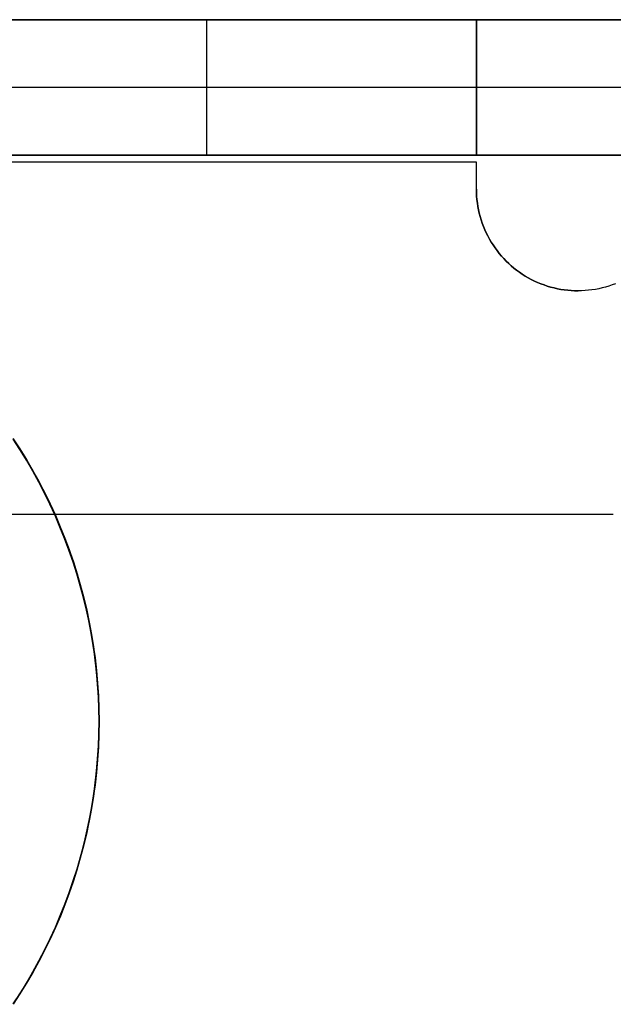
# Model space of a CAD drawing. Header units: millimetres. Extents: x -88 to 88, y -12 to 103.
# Tile 237 of 256: x -38.367 to -37.491, y 17.283 to 18.735. Entities that reach past the tile are written whole.
import ezdxf

# ---------------------------------------------------------------- set-up
doc = ezdxf.new("R2010")
doc.units = ezdxf.units.MM
doc.layers.add('Default', color=7, linetype='Continuous', true_color=0x000000)
doc.layers.add('TOP', color=7, linetype='Continuous', true_color=0xc80000)

msp = doc.modelspace()

# ---------------------------------------------------------------- linework, layer by layer
at = {"layer": 'Default', "color": 254, "true_color": 0xcad1ee}
for points in [[(-41.39317731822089, 18.73518742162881), (-37.69317731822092, 18.73518742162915)], [(-41.39317731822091, 18.73518742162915), (-37.69317731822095, 18.73518742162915)], [(-37.39117731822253, 18.73518742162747), (-38.79117731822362, 18.73518742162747)], [(-38.79117731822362, 18.73518742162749), (-37.39117731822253, 18.73518742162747)], [(-37.39117731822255, 18.73518742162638), (-38.79117731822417, 18.73518742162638)], [(-38.49317731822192, 18.73518742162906), (-37.69317731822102, 18.73518742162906)], [(-38.09117731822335, 18.73518742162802), (-38.09117731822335, 18.53518742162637)], [(-37.69317731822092, 18.73518742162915), (-37.69317731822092, 18.53518742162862)], [(-37.69317731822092, 18.53518742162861), (-37.69317731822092, 18.73518742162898)], [(-37.69317731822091, 18.63518742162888), (-41.39317731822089, 18.63518742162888)], [(-37.39117731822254, 18.63518742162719), (-38.79117731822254, 18.63518742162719)], [(-37.69317731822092, 18.53518742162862), (-41.39317731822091, 18.53518742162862)], [(-41.39317731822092, 18.53518742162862), (-37.69317731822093, 18.53518742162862)], [(-38.79117731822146, 18.53518742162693), (-35.19117731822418, 18.53518742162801)], [(-37.39117731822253, 18.53518742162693), (-38.79117731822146, 18.53518742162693)], [(-38.79117731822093, 18.53518742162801), (-36.89004591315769, 18.53518742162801)], [(-38.49317731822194, 18.53518742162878), (-37.693177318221, 18.53518742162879)], [(-37.69317731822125, 18.5251874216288), (-38.49317731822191, 18.52518742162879)], [(-37.69317731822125, 18.5251874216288), (-38.49317731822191, 18.52518742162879)], [(-37.6931773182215, 18.48518742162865), (-37.69317731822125, 18.5251874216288)], [(-37.6931773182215, 18.48518742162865), (-37.69317731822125, 18.5251874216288)], [(-37.54317731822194, 18.33518742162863), (-37.54829848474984, 18.3352748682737), (-37.55341368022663, 18.33553710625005), (-37.55851694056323, 18.33597382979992), (-37.56360231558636, 18.33658452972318), (-37.56866387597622, 18.33736849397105), (-37.57369572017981, 18.33832480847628), (-37.57869198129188, 18.33945235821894), (-37.58364683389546, 18.34074982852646), (-37.58855450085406, 18.34221570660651), (-37.59340926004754, 18.34384828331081), (-37.59820545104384, 18.34564565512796), (-37.60293748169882, 18.34760572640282), (-37.60759983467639, 18.34972621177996), (-37.61218707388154, 18.35200463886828), (-37.61669385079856, 18.35443835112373), (-37.62111491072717, 18.35702451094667), (-37.62544509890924, 18.35976010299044), (-37.62967936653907, 18.36264193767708), (-37.63381277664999, 18.36566665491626), (-37.63784050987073, 18.36883072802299), (-37.64175787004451, 18.37213046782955), (-37.6455602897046, 18.37556202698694), (-37.64924333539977, 18.37912140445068), (-37.6528027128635, 18.38280445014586), (-37.65623427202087, 18.38660686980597), (-37.65953401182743, 18.39052422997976), (-37.66269808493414, 18.3945519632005), (-37.66572280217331, 18.39868537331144), (-37.66860463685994, 18.40291964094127), (-37.67134022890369, 18.40724982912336), (-37.67392638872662, 18.41167088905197), (-37.67636010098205, 18.416177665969), (-37.67863852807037, 18.42076490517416), (-37.68075901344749, 18.42542725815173), (-37.68271908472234, 18.43015928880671), (-37.68451645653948, 18.43495547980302), (-37.68614903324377, 18.4398102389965), (-37.68761491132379, 18.44471790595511), (-37.6889123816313, 18.4496727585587), (-37.69003993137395, 18.45466901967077), (-37.69099624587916, 18.45970086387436), (-37.69178021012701, 18.46476242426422), (-37.69239091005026, 18.46984779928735), (-37.69282763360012, 18.47495105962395), (-37.69308987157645, 18.48006625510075), (-37.6931773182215, 18.48518742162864)], [(-37.6931773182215, 18.48518742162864), (-37.69308987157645, 18.48006625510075), (-37.69282763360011, 18.47495105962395), (-37.69239091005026, 18.46984779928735), (-37.69178021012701, 18.46476242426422), (-37.69099624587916, 18.45970086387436), (-37.69003993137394, 18.45466901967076), (-37.6889123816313, 18.4496727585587), (-37.68761491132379, 18.44471790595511), (-37.68614903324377, 18.4398102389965), (-37.68451645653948, 18.43495547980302), (-37.68271908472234, 18.43015928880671), (-37.68075901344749, 18.42542725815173), (-37.67863852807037, 18.42076490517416), (-37.67636010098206, 18.41617766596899), (-37.67392638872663, 18.41167088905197), (-37.6713402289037, 18.40724982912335), (-37.66860463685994, 18.40291964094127), (-37.66572280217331, 18.39868537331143), (-37.66269808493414, 18.3945519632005), (-37.65953401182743, 18.39052422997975), (-37.65623427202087, 18.38660686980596), (-37.6528027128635, 18.38280445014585), (-37.64924333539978, 18.37912140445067), (-37.6455602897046, 18.37556202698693), (-37.64175787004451, 18.37213046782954), (-37.63784050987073, 18.36883072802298), (-37.63381277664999, 18.36566665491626), (-37.62967936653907, 18.36264193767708), (-37.62544509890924, 18.35976010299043), (-37.62111491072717, 18.35702451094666), (-37.61669385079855, 18.35443835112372), (-37.61218707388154, 18.35200463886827), (-37.60759983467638, 18.34972621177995), (-37.60293748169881, 18.34760572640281), (-37.59820545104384, 18.34564565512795), (-37.59340926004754, 18.3438482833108), (-37.58855450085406, 18.3422157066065), (-37.58364683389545, 18.34074982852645), (-37.57869198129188, 18.33945235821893), (-37.57369572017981, 18.33832480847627), (-37.56866387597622, 18.33736849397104), (-37.56360231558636, 18.33658452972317), (-37.55851694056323, 18.3359738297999), (-37.55341368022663, 18.33553710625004), (-37.54829848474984, 18.33527486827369), (-37.54317731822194, 18.33518742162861)], [(-37.54317731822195, 18.33518742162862), (-37.54829848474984, 18.33527486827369), (-37.55341368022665, 18.33553710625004), (-37.55851694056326, 18.3359738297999), (-37.56360231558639, 18.33658452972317), (-37.56866387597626, 18.33736849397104), (-37.57369572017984, 18.33832480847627), (-37.57869198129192, 18.33945235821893), (-37.58364683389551, 18.34074982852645), (-37.58855450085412, 18.3422157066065), (-37.5934092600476, 18.3438482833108), (-37.59820545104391, 18.34564565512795), (-37.60293748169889, 18.3476057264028), (-37.60759983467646, 18.34972621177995), (-37.61218707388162, 18.35200463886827), (-37.61669385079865, 18.35443835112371), (-37.62111491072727, 18.35702451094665), (-37.62544509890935, 18.35976010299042), (-37.62967936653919, 18.36264193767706), (-37.63381277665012, 18.36566665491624), (-37.63784050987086, 18.36883072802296), (-37.64175787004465, 18.37213046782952), (-37.64556028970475, 18.37556202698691), (-37.64924333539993, 18.37912140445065), (-37.65280271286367, 18.38280445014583), (-37.65623427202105, 18.38660686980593), (-37.65953401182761, 18.39052422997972), (-37.66269808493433, 18.39455196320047), (-37.66572280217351, 18.3986853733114), (-37.66860463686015, 18.40291964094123), (-37.67134022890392, 18.40724982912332), (-37.67392638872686, 18.41167088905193), (-37.67636010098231, 18.41617766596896), (-37.67863852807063, 18.42076490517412), (-37.68075901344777, 18.4254272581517), (-37.68271908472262, 18.43015928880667), (-37.68451645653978, 18.43495547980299), (-37.68614903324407, 18.43981023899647), (-37.68761491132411, 18.44471790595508), (-37.68891238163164, 18.44967275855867), (-37.69003993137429, 18.45466901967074), (-37.69099624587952, 18.45970086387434), (-37.69178021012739, 18.4647624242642), (-37.69239091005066, 18.46984779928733), (-37.69282763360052, 18.47495105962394), (-37.69308987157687, 18.48006625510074), (-37.69317731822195, 18.48518742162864)], [(-37.48814918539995, 18.34564565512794), (-37.49294537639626, 18.3438482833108), (-37.49780013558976, 18.3422157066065), (-37.50270780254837, 18.34074982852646), (-37.50766265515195, 18.33945235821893), (-37.51265891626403, 18.33832480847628), (-37.51769076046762, 18.33736849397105), (-37.52275232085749, 18.33658452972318), (-37.52783769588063, 18.33597382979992), (-37.53294095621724, 18.33553710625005), (-37.53805615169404, 18.3352748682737), (-37.54317731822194, 18.33518742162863)], [(-37.48814918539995, 18.34564565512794), (-37.49294537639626, 18.3438482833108), (-37.49780013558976, 18.3422157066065), (-37.50270780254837, 18.34074982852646), (-37.50766265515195, 18.33945235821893), (-37.51265891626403, 18.33832480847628), (-37.51769076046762, 18.33736849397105), (-37.52275232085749, 18.33658452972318), (-37.52783769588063, 18.33597382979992), (-37.53294095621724, 18.33553710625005), (-37.53805615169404, 18.3352748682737), (-37.54317731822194, 18.33518742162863)], [(-37.48814918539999, 18.34564565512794), (-37.4929453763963, 18.34384828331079), (-37.49780013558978, 18.34221570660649), (-37.50270780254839, 18.34074982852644), (-37.50766265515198, 18.33945235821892), (-37.51265891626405, 18.33832480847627), (-37.51769076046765, 18.33736849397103), (-37.52275232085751, 18.33658452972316), (-37.52783769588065, 18.3359738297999), (-37.53294095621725, 18.33553710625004), (-37.53805615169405, 18.33527486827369), (-37.54317731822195, 18.33518742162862)], [(-37.49117731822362, 18.0051874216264), (-38.79117731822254, 18.00518742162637)], [(-37.49117731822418, 18.00518742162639), (-38.79117731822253, 18.00518742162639)], [(-37.49117731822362, 18.0051874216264), (-38.39117731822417, 18.0051874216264)]]:
    msp.add_lwpolyline(points, dxfattribs=at)
at = {"layer": 'Default', "color": 254, "true_color": 0xcad1ee, "extrusion": (1, 5.776058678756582e-14, 2.392521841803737e-14)}
msp.add_lwpolyline([(18.52518742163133, -3.069999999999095), (18.53235705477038, -3.070122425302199), (18.53951832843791, -3.070489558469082), (18.54666289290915, -3.071100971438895), (18.55378241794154, -3.071955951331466), (18.56086860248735, -3.073053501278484), (18.56791318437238, -3.074392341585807), (18.57490794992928, -3.075970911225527), (18.5818447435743, -3.077787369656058), (18.58871547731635, -3.079839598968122), (18.59551214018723, -3.082125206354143), (18.60222680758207, -3.08464152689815), (18.60885165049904, -3.08738562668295), (18.61537894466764, -3.090354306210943), (18.62180107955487, -3.093544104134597), (18.62811056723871, -3.096951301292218), (18.63430005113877, -3.100571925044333), (18.64036231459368, -3.104401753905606), (18.64629028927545, -3.108436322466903), (18.65207706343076, -3.112670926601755), (18.6577158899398, -3.117100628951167), (18.6632001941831, -3.121720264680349), (18.66852358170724, -3.126524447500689), (18.6736798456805, -3.131507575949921), (18.67866297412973, -3.136663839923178), (18.68346715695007, -3.141987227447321), (18.68808679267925, -3.147471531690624), (18.69251649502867, -3.153110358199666), (18.69675109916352, -3.158897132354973), (18.70078566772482, -3.164825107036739), (18.70461549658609, -3.170887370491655), (18.70823612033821, -3.177076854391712), (18.71164331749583, -3.183386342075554), (18.71483311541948, -3.189808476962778), (18.71780179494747, -3.196335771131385), (18.72054589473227, -3.202960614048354), (18.72306221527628, -3.209675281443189), (18.7253478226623, -3.21647194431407), (18.72740005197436, -3.223342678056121), (18.7292165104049, -3.230279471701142), (18.73079508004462, -3.237274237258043), (18.73213392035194, -3.244318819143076), (18.73323147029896, -3.251405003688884), (18.73408645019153, -3.258524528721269), (18.73469786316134, -3.265669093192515), (18.73506499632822, -3.272830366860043), (18.73518742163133, -3.279999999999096)], dxfattribs=at)
at = {"layer": 'Default', "color": 254, "true_color": 0xcad1ee, "extrusion": (1, 0, 0)}
for points in [[(18.73518742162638, -4.200000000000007), (18.73518742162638, -4.900000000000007)], [(18.73518742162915, -4.200000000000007), (18.73518742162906, -3.280000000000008)], [(18.61018742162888, -4.200000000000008), (18.61018742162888, -3.08797137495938)], [(18.53518742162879, -3.280000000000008), (18.53518742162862, -4.200000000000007)], [(18.48518742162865, -3.070000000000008), (18.48518742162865, -3.270000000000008)], [(18.33518742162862, -3.070000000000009), (18.33518742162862, -3.270000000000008)], [(18.33518742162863, -3.270000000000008), (18.33518742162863, -3.070000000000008)], [(18.00518742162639, -3.270000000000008), (18.00518742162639, -4.270000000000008)]]:
    msp.add_lwpolyline(points, dxfattribs=at)
at = {"layer": 'Default', "color": 254, "true_color": 0xcad1ee, "extrusion": (1, 8.811281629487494e-13, 1.89618921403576e-12)}
msp.add_lwpolyline([(18.73518742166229, -3.279999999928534), (18.73506499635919, -3.272830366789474), (18.73469786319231, -3.26566909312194), (18.73408645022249, -3.258524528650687), (18.73323147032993, -3.251405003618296), (18.7321339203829, -3.244318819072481), (18.73079508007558, -3.237274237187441), (18.72921651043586, -3.230279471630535), (18.72740005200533, -3.223342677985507), (18.72534782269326, -3.21647194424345), (18.72306221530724, -3.209675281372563), (18.72054589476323, -3.202960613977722), (18.71780179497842, -3.196335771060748), (18.71483311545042, -3.189808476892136), (18.71164331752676, -3.183386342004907), (18.70823612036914, -3.17707685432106), (18.70461549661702, -3.170887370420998), (18.70078566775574, -3.164825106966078), (18.69675109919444, -3.158897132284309), (18.69251649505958, -3.153110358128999), (18.68808679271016, -3.147471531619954), (18.68346715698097, -3.141987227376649), (18.67866297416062, -3.136663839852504), (18.67367984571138, -3.131507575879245), (18.66852358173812, -3.126524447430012), (18.66320019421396, -3.121720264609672), (18.65771588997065, -3.117100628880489), (18.6520770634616, -3.112670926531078), (18.64629028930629, -3.108436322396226), (18.64036231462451, -3.104401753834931), (18.63430005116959, -3.10057192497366), (18.62811056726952, -3.096951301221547), (18.62180107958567, -3.09354410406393), (18.61537894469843, -3.09035430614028), (18.60885165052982, -3.087385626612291), (18.60222680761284, -3.084641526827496), (18.595512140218, -3.082125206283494), (18.58871547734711, -3.079839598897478), (18.58184474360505, -3.077787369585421), (18.57490794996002, -3.075970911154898), (18.56791318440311, -3.074392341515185), (18.56086860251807, -3.073053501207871), (18.55378241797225, -3.071955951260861), (18.54666289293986, -3.0711009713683), (18.53951832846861, -3.070489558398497), (18.53235705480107, -3.070122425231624), (18.52518742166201, -3.069999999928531)], dxfattribs=at)
at = {"layer": 'Default', "color": 254, "true_color": 0xcad1ee, "extrusion": (1, 1.212972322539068e-12, 5.024295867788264e-13)}
msp.add_lwpolyline([(18.52518742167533, -3.26999999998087), (18.52552883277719, -3.270005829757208), (18.52586984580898, -3.270023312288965), (18.52621006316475, -3.270052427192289), (18.52654908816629, -3.270093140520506), (18.52688652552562, -3.270145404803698), (18.52722198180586, -3.270209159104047), (18.52755506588, -3.27028432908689), (18.5278853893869, -3.270370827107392), (18.52821256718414, -3.270468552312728), (18.52853621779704, -3.270577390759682), (18.52885596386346, -3.270697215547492), (18.52917143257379, -3.270827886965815), (18.52948225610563, -3.270969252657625), (18.52978807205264, -3.271121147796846), (18.53008852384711, -3.271283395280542), (18.53038326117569, -3.271455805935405), (18.53067194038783, -3.271638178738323), (18.53095422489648, -3.271830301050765), (18.53122978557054, -3.272031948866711), (18.53149830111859, -3.272242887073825), (18.53175945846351, -3.272462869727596), (18.53201295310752, -3.272691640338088), (18.5322584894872, -3.272928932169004), (18.53249578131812, -3.273174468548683), (18.53272455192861, -3.273427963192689), (18.53294453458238, -3.273689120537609), (18.53315547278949, -3.273957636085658), (18.53335712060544, -3.274233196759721), (18.53354924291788, -3.274515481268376), (18.5337316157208, -3.274804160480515), (18.53390402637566, -3.275098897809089), (18.53406627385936, -3.275399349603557), (18.53421816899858, -3.275705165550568), (18.53435953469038, -3.276015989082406), (18.53449020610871, -3.276331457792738), (18.53461003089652, -3.276651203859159), (18.53471886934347, -3.276974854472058), (18.53481659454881, -3.277302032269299), (18.53490309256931, -3.277632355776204), (18.53497826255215, -3.277965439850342), (18.5350420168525, -3.278300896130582), (18.5350942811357, -3.278638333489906), (18.53513499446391, -3.278977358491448), (18.53516410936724, -3.279317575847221), (18.53518159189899, -3.279658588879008), (18.53518742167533, -3.279999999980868)], dxfattribs=at)
at = {"layer": 'Default', "color": 254, "true_color": 0xcad1ee, "extrusion": (1, 1.658017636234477e-11, 4.00280866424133e-11)}
msp.add_lwpolyline([(18.52518742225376, -3.269999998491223), (18.52552883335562, -3.27000582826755), (18.52586984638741, -3.270023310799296), (18.52621006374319, -3.27005242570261), (18.52654908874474, -3.270093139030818), (18.52688652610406, -3.270145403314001), (18.52722198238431, -3.270209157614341), (18.52755506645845, -3.270284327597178), (18.52788538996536, -3.270370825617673), (18.5282125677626, -3.270468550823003), (18.52853621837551, -3.270577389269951), (18.52885596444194, -3.270697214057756), (18.52917143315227, -3.270827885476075), (18.52948225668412, -3.270969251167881), (18.52978807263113, -3.2711211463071), (18.5300885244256, -3.271283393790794), (18.53038326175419, -3.271455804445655), (18.53067194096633, -3.271638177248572), (18.53095422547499, -3.271830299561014), (18.53122978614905, -3.272031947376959), (18.53149830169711, -3.272242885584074), (18.53175945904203, -3.272462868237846), (18.53201295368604, -3.27269163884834), (18.53225849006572, -3.272928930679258), (18.53249578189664, -3.27317446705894), (18.53272455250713, -3.273427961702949), (18.5329445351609, -3.273689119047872), (18.53315547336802, -3.273957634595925), (18.53335712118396, -3.274233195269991), (18.5335492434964, -3.274515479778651), (18.53373161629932, -3.274804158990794), (18.53390402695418, -3.275098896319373), (18.53406627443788, -3.275399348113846), (18.53421816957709, -3.275705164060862), (18.5343595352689, -3.276015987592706), (18.53449020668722, -3.276331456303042), (18.53461003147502, -3.276651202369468), (18.53471886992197, -3.276974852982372), (18.5348165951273, -3.277302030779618), (18.53490309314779, -3.277632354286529), (18.53497826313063, -3.277965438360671), (18.53504201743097, -3.278300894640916), (18.53509428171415, -3.278638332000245), (18.53513499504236, -3.278977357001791), (18.53516410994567, -3.279317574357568), (18.53518159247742, -3.279658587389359), (18.53518742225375, -3.279999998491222)], dxfattribs=at)
at = {"layer": 'TOP', "color": 254, "true_color": 0xcad1ee}
for points in [[(-38.24999999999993, 17.70000000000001), (-38.25044689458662, 17.72588710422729), (-38.25178704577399, 17.75174335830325), (-38.25401885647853, 17.77753794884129), (-38.25713966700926, 17.80324013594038), (-38.26114575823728, 17.82881928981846), (-38.26603235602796, 17.85424492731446), (-38.27179363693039, 17.87948674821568), (-38.27842273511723, 17.90451467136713), (-38.2859117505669, 17.92929887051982), (-38.29425175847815, 17.95380980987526), (-38.30343281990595, 17.97801827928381), (-38.3134439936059, 18.00189542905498), (-38.32427334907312, 18.02541280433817), (-38.33590798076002, 18.04854237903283), (-38.34833402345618, 18.07125658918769), (-38.36153666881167, 18.09352836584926), (-38.37550018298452, 18.11533116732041)], [(-38.37550018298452, 17.28466883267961), (-38.36153666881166, 17.30647163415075), (-38.34833402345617, 17.32874341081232), (-38.33590798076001, 17.35145762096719), (-38.32427334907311, 17.37458719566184), (-38.31344399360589, 17.39810457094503), (-38.30343281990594, 17.42198172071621), (-38.29425175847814, 17.44619019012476), (-38.28591175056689, 17.47070112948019), (-38.27842273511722, 17.49548532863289), (-38.27179363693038, 17.52051325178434), (-38.26603235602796, 17.54575507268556), (-38.26114575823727, 17.57118071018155), (-38.25713966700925, 17.59675986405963), (-38.25401885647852, 17.62246205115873), (-38.25178704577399, 17.64825664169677), (-38.25044689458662, 17.67411289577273), (-38.24999999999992, 17.70000000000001)]]:
    msp.add_lwpolyline(points, dxfattribs=at)
at = {"layer": 'TOP', "color": 254, "true_color": 0xcad1ee, "extrusion": (-4.755889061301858e-07, 0.999999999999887, -9.546687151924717e-09)}
msp.add_lwpolyline([(39.74998924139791, 13.44483572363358), (38.24999387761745, 13.47494573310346)], dxfattribs=at)
at = {"layer": 'TOP', "color": 254, "true_color": 0xcad1ee, "extrusion": (0.9999999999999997, -1.891862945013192e-15, 3.237575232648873e-08)}
msp.add_lwpolyline([(17.69999999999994, 13.47501298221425), (17.69999998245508, 13.77526084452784)], dxfattribs=at)
at = {"layer": 'TOP', "color": 254, "true_color": 0xcad1ee}
for points in [[(-38.37693338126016, 18.11748947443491, 13.78758095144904), (-38.36689027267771, 18.10209659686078, 13.7872314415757), (-38.35721375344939, 18.08643879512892, 13.78686530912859), (-38.34790976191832, 18.07052167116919, 13.78648265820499), (-38.33898423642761, 18.05435082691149, 13.78608359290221), (-38.33044311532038, 18.0379318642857, 13.78566821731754), (-38.32229233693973, 18.02127038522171, 13.78523663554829), (-38.31453783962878, 18.0043719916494, 13.78478895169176), (-38.30718556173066, 17.98724228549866, 13.78432526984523), (-38.30050611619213, 17.97056996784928, 13.78386478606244), (-38.29421018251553, 17.95369330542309, 13.78338972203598), (-38.28830430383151, 17.93661950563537, 13.78290017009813), (-38.28279502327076, 17.91935577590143, 13.78239622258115), (-38.27768888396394, 17.90190932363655, 13.78187797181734), (-38.27299242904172, 17.88428735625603, 13.78134551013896), (-38.26871220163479, 17.86649708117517, 13.7807989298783), (-38.26485474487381, 17.84854570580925, 13.78023832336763), (-38.26142660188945, 17.83044043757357, 13.77966378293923), (-38.25843431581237, 17.81218848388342, 13.77907540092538), (-38.25588442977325, 17.7937970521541, 13.77847326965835), (-38.25378348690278, 17.7752733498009, 13.77785748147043), (-38.25213803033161, 17.75662458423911, 13.77722812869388), (-38.25095460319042, 17.73785796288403, 13.776585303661), (-38.25023974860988, 17.71898069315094, 13.77592909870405), (-38.25000000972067, 17.69999998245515, 13.77525960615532)], [(-38.24999999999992, 17.70000000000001, 13.47501174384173), (-38.25023935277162, 17.71896542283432, 13.47568070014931), (-38.25095305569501, 17.73782749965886, 13.47633638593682), (-38.2521345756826, 17.75657904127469, 13.47697870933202), (-38.25377737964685, 17.77521285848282, 13.47760757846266), (-38.25587493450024, 17.79372176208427, 13.4782229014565), (-38.25842070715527, 17.8120985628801, 13.47882458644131), (-38.2614081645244, 17.8303360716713, 13.47941254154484), (-38.26483077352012, 17.84842709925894, 13.47998667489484), (-38.2686820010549, 17.86636445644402, 13.48054689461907), (-38.27295531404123, 17.8841409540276, 13.48109310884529), (-38.27764417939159, 17.90174940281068, 13.48162522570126), (-38.28274206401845, 17.9191826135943, 13.48214315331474), (-38.2882424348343, 17.9364333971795, 13.48264679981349), (-38.29413875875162, 17.9534945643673, 13.48313607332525), (-38.30042450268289, 17.97035892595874, 13.48361088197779), (-38.30709313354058, 17.98701929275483, 13.48407113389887), (-38.31444127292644, 18.00415446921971, 13.48453506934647), (-38.32219179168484, 18.02105825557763, 13.4849830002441), (-38.33033874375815, 18.03772505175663, 13.48541482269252), (-38.33887618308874, 18.05414925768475, 13.48583043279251), (-38.34779816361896, 18.07032527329, 13.48622972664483), (-38.3570987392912, 18.08624749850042, 13.48661260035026), (-38.36677196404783, 18.10191033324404, 13.48697895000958), (-38.37681189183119, 18.11730817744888, 13.48732867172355)], [(-38.24999999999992, 17.70000000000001, 13.47501174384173), (-38.25023507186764, 17.71843976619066, 13.47566225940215), (-38.25093763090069, 17.73685538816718, 13.47630272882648), (-38.25210369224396, 17.75523722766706, 13.47693288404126), (-38.25372927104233, 17.77357564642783, 13.47755245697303), (-38.25581038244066, 17.79186100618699, 13.47816117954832), (-38.25834304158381, 17.81008366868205, 13.47875878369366), (-38.26132326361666, 17.82823399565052, 13.47934500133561), (-38.2647470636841, 17.84630234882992, 13.47991956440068), (-38.26861045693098, 17.86427908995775, 13.48048220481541), (-38.27290945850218, 17.88215458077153, 13.48103265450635), (-38.27764008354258, 17.89991918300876, 13.48157064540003), (-38.28279834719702, 17.91756325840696, 13.48209590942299), (-38.28838026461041, 17.93507716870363, 13.48260817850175), (-38.29438185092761, 17.95245127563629, 13.48310718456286), (-38.30079912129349, 17.96967594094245, 13.48359265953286), (-38.30762809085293, 17.98674152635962, 13.48406433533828), (-38.3148647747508, 18.0036383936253, 13.48452194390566), (-38.32250518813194, 18.02035690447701, 13.48496521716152), (-38.33054534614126, 18.03688742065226, 13.48539388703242), (-38.33898126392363, 18.05322030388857, 13.48580768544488), (-38.34780895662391, 18.06934591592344, 13.48620634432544), (-38.35702443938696, 18.08525461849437, 13.48658959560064), (-38.36662372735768, 18.10093677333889, 13.48695717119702), (-38.37660283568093, 18.1163827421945, 13.48730880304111)], [(-38.37647709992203, 18.11669804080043, 13.7875704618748), (-38.36644192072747, 18.10127896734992, 13.78722081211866), (-38.35678550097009, 18.08562053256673, 13.78685512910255), (-38.34751423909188, 18.06973229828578, 13.78647363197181), (-38.33863453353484, 18.05362382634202, 13.7860765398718), (-38.33015278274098, 18.03730467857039, 13.78566407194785), (-38.32207538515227, 18.02078441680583, 13.78523644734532), (-38.31440873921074, 18.00407260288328, 13.78479388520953), (-38.30715924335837, 17.98717879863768, 13.78433660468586), (-38.30028849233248, 17.97001064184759, 13.7838620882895), (-38.29385118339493, 17.95270665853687, 13.78337418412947), (-38.28784867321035, 17.93527365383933, 13.78287310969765), (-38.28228231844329, 17.91771843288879, 13.78235908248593), (-38.27715347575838, 17.90004780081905, 13.78183231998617), (-38.27246350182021, 17.88226856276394, 13.78129303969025), (-38.26821375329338, 17.86438752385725, 13.78074145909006), (-38.26440558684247, 17.84641148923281, 13.78017779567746), (-38.2610403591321, 17.82834726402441, 13.77960226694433), (-38.25811942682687, 17.81020165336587, 13.77901509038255), (-38.25564414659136, 17.79198146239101, 13.778416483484), (-38.25361587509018, 17.77369349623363, 13.77780666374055), (-38.25203596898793, 17.75534456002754, 13.77718584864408), (-38.25090578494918, 17.73694145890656, 13.77655425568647), (-38.25022667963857, 17.71849099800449, 13.77591210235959), (-38.25000000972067, 17.69999998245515, 13.77525960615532)], [(-38.25000000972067, 17.69999998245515, 13.77525960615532), (-38.25023542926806, 17.68154486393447, 13.77459930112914), (-38.2509390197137, 17.66311427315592, 13.77393066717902), (-38.25210677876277, 17.64471785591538, 13.77325412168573), (-38.25373470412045, 17.62636525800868, 13.77257008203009), (-38.25581879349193, 17.60806612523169, 13.77187896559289), (-38.25835504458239, 17.58983010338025, 13.7711811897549), (-38.26133945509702, 17.57166683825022, 13.77047717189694), (-38.264768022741, 17.55358597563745, 13.76976732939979), (-38.26863674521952, 17.53559716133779, 13.76905207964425), (-38.27294162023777, 17.51771004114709, 13.7683318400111), (-38.27767864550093, 17.4999342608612, 13.76760702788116), (-38.28284381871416, 17.48227946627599, 13.76687806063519), (-38.28843313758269, 17.4647553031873, 13.76614535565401), (-38.29444259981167, 17.44737141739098, 13.7654093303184), (-38.3008682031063, 17.43013745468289, 13.76467040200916), (-38.30770594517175, 17.41306306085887, 13.76392898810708), (-38.31495182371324, 17.39615788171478, 13.76318550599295), (-38.32260183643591, 17.37943156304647, 13.76244037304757), (-38.33065198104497, 17.3628937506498, 13.76169400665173), (-38.33909825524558, 17.34655409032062, 13.76094682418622), (-38.34793665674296, 17.33042222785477, 13.76019924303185), (-38.35716318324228, 17.31450780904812, 13.75945168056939), (-38.36677383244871, 17.29882047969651, 13.75870455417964), (-38.37676460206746, 17.28336988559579, 13.75795828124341)], [(-38.25000000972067, 17.69999998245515, 13.77525960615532), (-38.25023919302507, 17.68104228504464, 13.77458169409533), (-38.25095241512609, 17.6621871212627, 13.77389870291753), (-38.25213318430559, 17.64344170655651, 13.77321093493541), (-38.25377500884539, 17.62481325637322, 13.77251869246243), (-38.25587139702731, 17.60630898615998, 13.77182227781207), (-38.25841585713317, 17.58793611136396, 13.77112199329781), (-38.26140189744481, 17.56970184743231, 13.77041814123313), (-38.26482302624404, 17.55161340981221, 13.76971102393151), (-38.26867275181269, 17.53367801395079, 13.76900094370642), (-38.27294458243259, 17.51590287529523, 13.76828820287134), (-38.27763202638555, 17.49829520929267, 13.76757310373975), (-38.28272859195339, 17.48086223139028, 13.76685594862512), (-38.28822778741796, 17.46361115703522, 13.76613703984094), (-38.29412312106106, 17.44654920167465, 13.76541667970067), (-38.30040810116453, 17.42968358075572, 13.7646951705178), (-38.30707623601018, 17.4130215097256, 13.7639728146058), (-38.31441974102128, 17.39589414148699, 13.76322008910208), (-38.32216548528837, 17.37899751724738, 13.76246711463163), (-38.3303075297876, 17.36233726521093, 13.76171423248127), (-38.33883993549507, 17.34591901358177, 13.76096178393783), (-38.34775676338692, 17.32974839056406, 13.76021011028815), (-38.35705207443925, 17.31383102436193, 13.75945955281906), (-38.3667199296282, 17.29817254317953, 13.75871045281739), (-38.3767543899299, 17.28277857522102, 13.75796315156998)], [(-38.37644373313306, 17.28334986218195, 13.45771538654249), (-38.36640813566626, 17.29877237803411, 13.45846152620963), (-38.35675158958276, 17.31443417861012, 13.45920863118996), (-38.34748044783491, 17.33032573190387, 13.45995624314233), (-38.33860106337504, 17.34643750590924, 13.4607039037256), (-38.33011978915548, 17.36275996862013, 13.46145115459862), (-38.32204297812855, 17.37928358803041, 13.46219753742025), (-38.31437698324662, 17.39599883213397, 13.46294259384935), (-38.30712815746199, 17.41289616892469, 13.46368586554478), (-38.30026050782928, 17.43006173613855, 13.46443112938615), (-38.2938262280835, 17.44736263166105, 13.46517263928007), (-38.28782665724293, 17.46479209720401, 13.46591013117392), (-38.28226313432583, 17.48234337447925, 13.46664334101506), (-38.27713699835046, 17.50000970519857, 13.46737200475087), (-38.27244958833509, 17.51778433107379, 13.46809585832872), (-38.26820224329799, 17.53566049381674, 13.46881463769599), (-38.26439630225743, 17.55363143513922, 13.46952807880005), (-38.26103310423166, 17.57169039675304, 13.47023591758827), (-38.25811398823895, 17.58983062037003, 13.47093789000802), (-38.25564029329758, 17.60804534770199, 13.47163373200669), (-38.2536133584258, 17.62632782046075, 13.47232317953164), (-38.25203452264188, 17.64467128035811, 13.47300596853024), (-38.25090512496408, 17.6630689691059, 13.47368183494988), (-38.25022650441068, 17.68151412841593, 13.47435051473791), (-38.24999999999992, 17.70000000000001, 13.47501174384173)], [(-38.37639785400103, 17.28340529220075, 13.45771712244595), (-38.36636123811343, 17.29883312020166, 13.45846323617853), (-38.35670396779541, 17.31450106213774, 13.45921033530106), (-38.3474321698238, 17.33039994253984, 13.45995798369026), (-38.33855197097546, 17.34652058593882, 13.46070574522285), (-38.33006949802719, 17.36285381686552, 13.46145318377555), (-38.32199087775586, 17.37939045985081, 13.46219986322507), (-38.3143222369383, 17.39612133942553, 13.46294534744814), (-38.30706970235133, 17.41303728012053, 13.46368920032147), (-38.3002399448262, 17.43012576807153, 13.46443088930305), (-38.29383515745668, 17.44737762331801, 13.46517007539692), (-38.28785750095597, 17.46478202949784, 13.46590632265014), (-38.2823091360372, 17.48232817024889, 13.46663919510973), (-38.27719222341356, 17.50000522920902, 13.46736825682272), (-38.27250892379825, 17.51780239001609, 13.46809307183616), (-38.2682613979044, 17.53570883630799, 13.46881320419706), (-38.26445180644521, 17.55371375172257, 13.46952821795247), (-38.26108231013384, 17.5718063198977, 13.47023767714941), (-38.25815506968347, 17.58997572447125, 13.47094114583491), (-38.25567224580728, 17.60821114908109, 13.47163818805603), (-38.25363599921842, 17.62650177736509, 13.47232836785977), (-38.25204849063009, 17.64483679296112, 13.47301124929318), (-38.25091188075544, 17.66320537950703, 13.47368639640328), (-38.25022833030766, 17.68159672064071, 13.47435337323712), (-38.24999999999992, 17.70000000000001, 13.47501174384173)]]:
    msp.add_polyline3d(points, dxfattribs=at)

doc.saveas('drawing.dxf')
